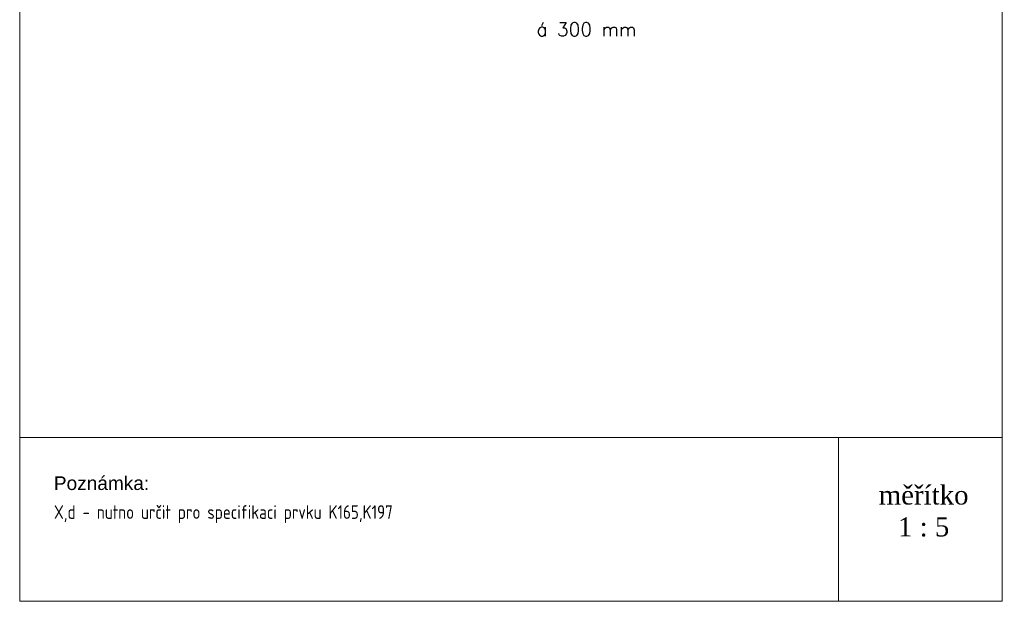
# Model space of a CAD drawing. Header units: millimetres. Extents: x -385852 to 238709, y -99680 to 201840.
# Tile 89 of 176: x 6915 to 7817, y -51355 to -50822. Entities that reach past the tile are written whole.
import ezdxf

# ---------------------------------------------------------------- set-up
doc = ezdxf.new("R2010")
doc.units = ezdxf.units.MM
doc.layers.get('0').update_dxf_attribs({"color": 4})
doc.layers.get('Defpoints').update_dxf_attribs({"color": 8})
for name, color, linetype, lineweight in [('KING_DET_dimension', 3, 'Continuous', 25), ('KING_DET_drawing frame', 7, 'Continuous', 20), ('KING_DET_text-note', 7, 'Continuous', 25)]:
    doc.layers.add(name, color=color, linetype=linetype, lineweight=lineweight)
doc.styles.add('Poznámky', font='arial.ttf', dxfattribs={"height": 2.5})
doc.styles.get("Standard").update_dxf_attribs({"font": 'isocpeur.ttf', "height": 20})
doc.styles.add('Technický', font='technic_.ttf', dxfattribs={"width": 1.2, "height": 3.5})
doc.dimstyles.new('Cadkon', dxfattribs={"dimscale": 50, "dimtxt": 2.5, "dimasz": 2.5, "dimexe": 1.768, "dimexo": 5, "dimgap": 1, "dimtad": 1, "dimdec": 4, "dimrnd": 1, "dimdsep": 46, "dimtxsty": 'Standard', "dimblk1": 'OBLIQUE', "dimblk2": 'OBLIQUE', "dimsah": 1, "dimcen": 0.09, "dimadec": 0, "dimazin": 0, "dimtfac": 1, "dimtdec": 4, "dimtmove": 1, "dimatfit": 0, "dimfxl": 0, "dimtolj": 1, "dimtzin": 0, "dimarcsym": 0})

# ---------------------------------------------------------------- blocks, each defined once
blk = doc.blocks.new('_OBLIQUE')
at = {"color": 0, "linetype": 'ByBlock'}
blk.add_line((-0.5, -0.5), (0.5, 0.5), dxfattribs=at)
blk = doc.blocks.new('*D138')
at = {"layer": 'Defpoints', "color": 0, "transparency": 16777216}
for p in [(8252.59, -50790.25), (8185.47, -50797.09), (8326.5, -50797.09)]:
    blk.add_point(p, dxfattribs=at)
at = {"layer": 'KING_DET_dimension', "color": 0, "lineweight": -2, "transparency": 16777216}
for p, q in [((7959.57, -50725.9), (7959.57, -50563.4)), ((8185.47, -50790.25), (8185.47, -50665.25)), ((8185.47, -50793.67), (7959.57, -50725.9)), ((8185.47, -50790.25), (8097.07, -50790.25)), ((8185.47, -50790.25), (8185.47, -50797.09)), ((8185.47, -50790.25), (8185.47, -50797.09)), ((8185.47, -50797.09), (8097.07, -50797.09)), ((8185.47, -50797.09), (8185.47, -50922.09))]:
    blk.add_line(p, q, dxfattribs=at)
at = {"layer": 'KING_DET_dimension', "color": 0, "lineweight": -2, "transparency": 16777216, "xscale": 125, "yscale": 125, "zscale": 125}
for p, rotation in [((8185.47, -50790.25), 270), ((8185.47, -50797.09), 90)]:
    blk.add_blockref('_OBLIQUE', p, dxfattribs=dict(at, rotation=rotation))
at = {"layer": 'KING_DET_dimension', "color": 0, "transparency": 16777216, "insert": (7847.07, -50644.65), "char_height": 125, "attachment_point": 5, "rotation": 90}
blk.add_mtext('\\A1;{\\Fsimplex.shx|c238;5}', dxfattribs=at)

msp = doc.modelspace()

# ---------------------------------------------------------------- linework, layer by layer
at = {"layer": 'KING_DET_drawing frame', "color": 7}
msp.add_line((6914.99998, -51204.99999), (7814.99998, -51204.99999), dxfattribs=at)
for points in [[(6914.99998, -49919.99999), (7814.99998, -49919.99999), (7814.99998, -51354.99999), (6914.99998, -51354.99999)], [(7814.99998, -51204.99999), (7814.99998, -51354.99999), (7664.99998, -51354.99999), (7664.99998, -51204.99999)], [(7814.99998, -51204.99999), (7814.99998, -51354.99999), (7664.99998, -51354.99999), (7664.99998, -51204.99999)]]:
    msp.add_lwpolyline(points, close=True, dxfattribs=at)

# ---------------------------------------------------------------- texts
at = {"layer": 'KING_DET_text-note', "style": 'Poznámky'}
msp.add_text('Poznámka:', height=12.5, dxfattribs=at).set_placement((6946.28849, -51252.99822))
at = {"layer": 'KING_DET_text-note', "width": 0.8}
msp.add_text('X,d - nutno určit pro specifikaci prvku K165,K197', height=12.5, dxfattribs=at).set_placement((6946.35965, -51279.45382))
at = {"layer": 'KING_DET_text-note', "color": 7, "insert": (7479.94671, -50824.6902), "char_height": 12.5, "width": 117.1112681, "attachment_point": 3}
msp.add_mtext('{\\Fsimplex.shx|c238;á 300 mm}', dxfattribs=at)
at = {"layer": 'KING_DET_text-note', "insert": (7742.95404, -51272.35167), "char_height": 17.5, "attachment_point": 5, "style": 'Technický'}
msp.add_mtext('{\\fTimes New Roman|b0|i0|c238|p18;\\C7;m\\fTimes New Roman|b0|i0|c0|p18;ěřítko\\P1 : \\fTimes New Roman|b0|i0|c238|p18;5}', dxfattribs=at)

# ---------------------------------------------------------------- dimensions: what is measured, and where the dimension line sits
at = {"layer": 'KING_DET_dimension'}
dim = msp.add_linear_dim(base=(8185.46982, -50797.09451), p1=(8252.5896, -50790.24737), p2=(8326.49872, -50797.09451), angle=90, text='{\\Fsimplex.shx|c238;5}', dimstyle='Cadkon', dxfattribs=at)
dim.commit()
dim.dimension.update_dxf_attribs({"geometry": '*D138', "text_midpoint": (7847.06982, -50675.90094)})

doc.saveas('drawing.dxf')
